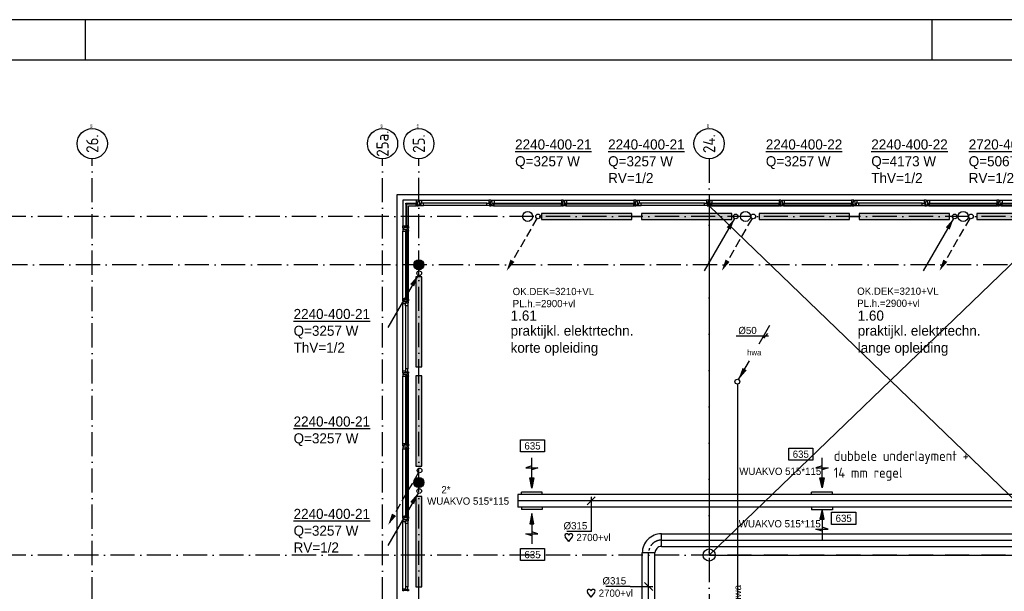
# Model space of a CAD drawing. Extents: x -39327 to 109237, y 358172 to 442272.
# Tile 55 of 96: x 44608 to 69030, y 428093 to 442272. Entities that reach past the tile are written whole.
import ezdxf
from ezdxf.enums import TextEntityAlignment as Align

# ---------------------------------------------------------------- set-up
doc = ezdxf.new("R2010")
doc.units = 0
doc.header["$LTSCALE"] = 100
for name, pattern in [('2322107', [2000, 1000, 1000]), ('2322122', [47, 40, -7]), ('CENTER2', [11.25, 7.5, -1.25, 1.25, -1.25]), ('CENTER4', [5, 3.125, -0.625, 0.625, -0.625]), ('DASHDOT', [9, 6, -1.5, 0, -1.5]), ('LURETOUR', [6, 4, -2])]:
    doc.linetypes.add(name, pattern=pattern)
doc.layers.get('0').update_dxf_attribs({"linetype": 'CONTINUOUS'})
for name, color, linetype in [('00KAD025', 2, 'CONTINUOUS'), ('00KAD070', 5, 'CONTINUOUS'), ('AL$1----_ALGEMEEN', 7, 'CONTINUOUS'), ('AL$7----_STRAMIEN', 1, 'DASHDOT'), ('AL21----_BUITENWAND', 4, 'CONTINUOUS'), ('AL28----_KONSTRUKTIE', 3, 'CONTINUOUS'), ('AL31----_BUITENKOZ', 7, 'CONTINUOUS'), ('ALN-----_BLOCKNAAM', 2, 'CONTINUOUS'), ('ALXAA---_GEWBETON', 12, 'CONTINUOUS'), ('ALXOU---_GLAS', 7, 'CONTINUOUS'), ('BOUW', 8, 'CONTINUOUS'), ('WI561---', 1, 'CONTINUOUS'), ('WL521---', 4, 'CONTINUOUS'), ('WL561---', 4, 'CONTINUOUS'), ('WL561---_AANVOER', 4, 'CONTINUOUS'), ('WL570---', 3, 'CONTINUOUS'), ('WL570---_HARTLIJN', 1, 'CONTINUOUS'), ('WL570---_RETOUR', 3, 'CONTINUOUS'), ('WM$1----', 1, 'CONTINUOUS'), ('WM521---', 1, 'CONTINUOUS'), ('WM570---', 1, 'CONTINUOUS')]:
    doc.layers.add(name, color=color, linetype=linetype)
doc.styles.add('BURO-018', font='BUROFONT.shx', dxfattribs={"height": 180})
doc.styles.add('BURO-025', font='BUROFONT.shx', dxfattribs={"height": 250})
doc.styles.get("Standard").update_dxf_attribs({"font": 'ISOCP'})

# ---------------------------------------------------------------- blocks, each defined once
blk = doc.blocks.new('1011')
at = {"layer": 'AL$7----_STRAMIEN', "color": 7, "linetype": 'CONTINUOUS'}
blk.add_circle((-750, 0), 750, dxfattribs=at)
at = {"layer": 'ALN-----_BLOCKNAAM', "linetype": 'CONTINUOUS'}
blk.add_text('1011', height=100, dxfattribs=at).set_placement((0, 0))
blk = doc.blocks.new('2322401')
at = {"color": 0, "linetype": 'CONTINUOUS'}
for p, q in [((-0.5, 0.5, 1), (-0.5, 0.5)), ((-0.5, 0.5, 1), (-0.5, -0.5, 1)), ((0.5, 0.5, 1), (-0.5, 0.5, 1)), ((0.5, 0.5), (-0.5, 0.5)), ((-0.5, 0.5), (-0.5, -0.5)), ((0.5, 0.5, 1), (0.5, 0.5)), ((0.5, -0.5, 1), (0.5, 0.5, 1)), ((0.5, -0.5), (0.5, 0.5)), ((-0.5, -0.5, 1), (-0.5, -0.5)), ((-0.5, -0.5, 1), (0.5, -0.5, 1)), ((-0.5, -0.5), (0.5, -0.5)), ((0.5, -0.5, 1), (0.5, -0.5))]:
    blk.add_line(p, q, dxfattribs=at)
blk = doc.blocks.new('CVHATCH1')
at = {"color": 0, "linetype": 'CONTINUOUS'}
blk.add_solid([(-0.5, -0.5), (0.5, -0.5), (-0.5, 0.5), (0.5, 0.5)], dxfattribs=at)
blk = doc.blocks.new('LU-ORND')
at = {"color": 0, "linetype": 'CONTINUOUS'}
for p, q in [((-3, 1.5), (-3, -1.5)), ((3, 1.5), (-3, 1.5)), ((3, -1.5), (3, 1.5)), ((-3, -1.5), (3, -1.5))]:
    blk.add_line(p, q, dxfattribs=at)
blk = doc.blocks.new('LU-PIJL6')
at = {"color": 0, "linetype": 'CONTINUOUS'}
for p, q in [((0, 0), (-7.5, 0)), ((-5.5, 0), (-5, -1.5)), ((-5, -1.5), (-5, 1.5)), ((-5, 1.5), (-4.5, 0)), ((-2.5, -0.5), (-2.5, 0.5)), ((-2.5, 0.5), (0, 0)), ((0, 0), (-2.5, -0.5))]:
    blk.add_line(p, q, dxfattribs=at)
blk.add_solid([(-2.5, 0.5), (-2.5, -0.5), (0, 0)], dxfattribs=at)
blk = doc.blocks.new('LU-1-KB1')
at = {"color": 0, "linetype": 'BYBLOCK'}
blk.add_line((0, -0.5), (0, 0.5), dxfattribs=at)
blk = doc.blocks.new('*U99', base_point=(53177, 73382))
at = {"layer": 'WM570---', "linetype": 'CONTINUOUS'}
for p, q in [((53077, 73283), (53276, 73482)), ((53177, 72625), (53177, 73482)), ((53177, 72625), (52570, 72625))]:
    blk.add_line(p, q, dxfattribs=at)
at = {"layer": 'WM570---', "linetype": 'CONTINUOUS', "style": 'BURO-018'}
blk.add_text('%%c315', height=180, dxfattribs=at).set_placement((53077, 72675), align=Align.RIGHT)
blk = doc.blocks.new('*U100', base_point=(54598, 71259))
at = {"layer": 'WM570---', "linetype": 'CONTINUOUS'}
for p, q in [((54498, 71358), (54698, 71159)), ((54141, 71259), (53534, 71259)), ((54141, 71259), (54698, 71259))]:
    blk.add_line(p, q, dxfattribs=at)
at = {"layer": 'WM570---', "linetype": 'CONTINUOUS', "style": 'BURO-018'}
blk.add_text('%%c315', height=180, dxfattribs=at).set_placement((54041, 71309), align=Align.RIGHT)
blk = doc.blocks.new('HART')
at = {"color": 1}
for q in [(-40, 52), (40, 52)]:
    blk.add_line((0, 0), q, dxfattribs=at)
for centre, start, end in [((-22, 66), 0, 217.1867), ((22, 66), 322.8133, 180)]:
    blk.add_arc(centre, 22.1, start, end, dxfattribs=at)
blk = doc.blocks.new('LU-1D-K-13B')
at = {"color": 0, "linetype": 'CONTINUOUS'}
for p, q in [((-0.5, 157.5), (0.5, 157.5)), ((-0.5, -157.5), (0.5, -157.5))]:
    blk.add_line(p, q, dxfattribs=at)
at = {"layer": 'WL570---_HARTLIJN', "linetype": 'CENTER2'}
blk.add_line((-0.5, 0), (0.5, 0), dxfattribs=at)
blk = doc.blocks.new('LDV3')
at = {"color": 0, "linetype": 'CONTINUOUS'}
for p, q in [((4.5, 7.79), (6.75, 11.69)), ((0.25, 0.43), (2.5, 4.33))]:
    blk.add_line(p, q, dxfattribs=at)
blk.add_lwpolyline([(0.25, 0.43, 0, 1, 0), (1.5, 2.6, 1, 1, 0)], format="xyseb", dxfattribs=at)
blk.add_circle((0, 0), 0.5, dxfattribs=at)
at = {"color": 0, "linetype": 'CONTINUOUS', "style": 'BURO-018'}
blk.add_attdef('LD_TEXT1', text='', height=1.8, dxfattribs=at).set_placement((3.5, 6.06), align=Align.MIDDLE)
blk = doc.blocks.new('LU-1D-B-1-13B5A13B')
at = {"color": 0, "linetype": 'CONTINUOUS'}
for p, q in [((-157.5, 315), (157.5, 315)), ((-315, 157.5), (-315, -157.5))]:
    blk.add_line(p, q, dxfattribs=at)
for radius in [157.5, 472.5]:
    blk.add_arc((-315, 315), radius, 270, 0, dxfattribs=at)
at = {"layer": 'WL570---_HARTLIJN', "linetype": 'CENTER4'}
blk.add_arc((-315, 315), 315, 270, 0, dxfattribs=at)
blk = doc.blocks.new('CVRINFO2')
at = {"color": 0, "linetype": 'CONTINUOUS', "style": 'BURO-025'}
for tag, p in [('CV_TEXT125', (0, 0)), ('CV_TEXT225', (0, -4.17)), ('CV_TEXT325', (0, -8.33)), ('CV_TEXT425', (0, -12.5))]:
    blk.add_attdef(tag, p, '', height=2.5, dxfattribs=at)
blk = doc.blocks.new('LDV4107')
at = {"color": 0, "linetype": 'CONTINUOUS'}
blk.add_line((-0.25, -0.43), (-6.75, -11.69), dxfattribs=at)
blk.add_lwpolyline([(-0.25, -0.43, 0, 1, 0), (-1.5, -2.6, 1, 1, 0)], format="xyseb", dxfattribs=at)
blk.add_circle((0, 0), 0.5, dxfattribs=at)
blk = doc.blocks.new('LDV2108')
at = {"color": 0, "linetype": 'CONTINUOUS'}
for p, q in [((-0.25, -0.43), (-1.19, -2.06)), ((-1.56, -2.71), (-2.5, -4.33)), ((-2.87, -4.98), (-3.81, -6.6)), ((-4.19, -7.25), (-5.12, -8.88)), ((-5.5, -9.53), (-6.44, -11.15))]:
    blk.add_line(p, q, dxfattribs=at)
blk.add_lwpolyline([(-6.75, -11.69, 0, 1, 0), (-5.5, -9.53, 1, 1, 0)], format="xyseb", dxfattribs=at)
blk.add_circle((0, 0), 0.5, dxfattribs=at)
blk = doc.blocks.new('2322122-2')
at = {"layer": 'WM521---', "color": 0, "style": 'BURO-018'}
blk.add_text('hwa', height=180, rotation=90, dxfattribs=at).set_placement((62408, 428029), align=Align.MIDDLE)

msp = doc.modelspace()

# ---------------------------------------------------------------- hatches: boundary and pattern name
at = {"layer": 'ALXAA---_GEWBETON'}
h = msp.add_hatch(dxfattribs=at)
h.set_pattern_fill('GEWPBET', color=8, scale=100, style=0)
h.set_pattern_definition([(0, (-95792.193, 402648.483), (0, 20), [])])
edge = h.paths.add_edge_path()
edge.add_arc((54508, 436192.8), 125, 0, 360)
h = msp.add_hatch(dxfattribs=at)
h.set_pattern_fill('GEWPBET', color=8, scale=100, style=0)
h.set_pattern_definition([(0, (-95792.193, 397248.483), (0, 20), [])])
edge = h.paths.add_edge_path()
edge.add_arc((54508, 430792.8), 125, 0, 360)

# ---------------------------------------------------------------- linework, layer by layer
at = {"layer": '00KAD025', "linetype": 'CONTINUOUS'}
for p, q in [((109237.4, 442271.9), (-39327.3, 442271.9)), ((46237.4, 441271.9), (46237.4, 442271.9)), ((67237.4, 441271.9), (67237.4, 442271.9))]:
    msp.add_line(p, q, dxfattribs=at)
at = {"layer": '00KAD070', "linetype": 'CONTINUOUS'}
msp.add_line((108237.4, 441271.9), (-38327.3, 441271.9), dxfattribs=at)
at = {"layer": 'AL$1----_ALGEMEEN', "color": 8}
for p, q in [((61708, 428992.8), (70699, 437652.8)), ((70699, 428992.8), (61708, 437652.8)), ((70699, 437652.8), (61708, 437652.8)), ((61708, 437652.8), (61708, 428992.8)), ((61708, 428992.8), (70699, 428992.8))]:
    msp.add_line(p, q, dxfattribs=at)
at = {"layer": 'AL$7----_STRAMIEN', "color": 1}
for p, q in [((46408, 402640.1), (46408, 438822.2)), ((53608, 402640.1), (53608, 438822.2)), ((54508, 416147), (54508, 438822.2)), ((61708, 438822.2), (61708, 421550.9)), ((90664.5, 437392.8), (8116, 437392.8)), ((90708, 436192.8), (8116, 436192.8)), ((90664.5, 428992.8), (8116, 428992.8))]:
    msp.add_line(p, q, dxfattribs=at)
at = {"layer": 'AL21----_BUITENWAND', "color": 8}
for p, q in [((53968, 415501.8), (53968, 437932.8)), ((53968, 437932.8), (87448, 437932.8))]:
    msp.add_line(p, q, dxfattribs=at)
msp.add_circle((61708, 428992.8), 150, dxfattribs=at)
at = {"layer": 'AL28----_KONSTRUKTIE', "color": 8}
for centre in [(57208, 437392.8), (62608, 437392.8), (68008, 437392.8), (54508, 436192.8), (54508, 430792.8)]:
    msp.add_circle(centre, 125, dxfattribs=at)
at = {"layer": 'AL31----_BUITENKOZ', "color": 8, "linetype": 'CONTINUOUS'}
for p, q in [((65317, 437785.8), (65317, 437791.8)), ((65317, 437791.8), (65335.9, 437791.8)), ((65317, 437772.3), (65317, 437785.8)), ((65317, 437762.3), (65317, 437772.3)), ((65317, 437772.3), (65317, 437772.3)), ((65331, 437762.3), (65317, 437762.3)), ((65317, 437672.8), (65317, 437682.3)), ((65317, 437682.3), (65331, 437682.3)), ((65317, 437658.8), (65317, 437672.8)), ((65317, 437672.8), (65317, 437672.8)), ((65317, 437652.8), (65317, 437658.8)), ((65356, 437652.8), (65317, 437652.8)), ((65331, 437682.3), (65331, 437762.3)), ((65335.9, 437791.8), (65373, 437791.8)), ((65356, 437719.8), (65356, 437665.8)), ((65423, 437719.8), (65356, 437719.8)), ((65373, 437719.8), (65356, 437719.8)), ((65356, 437719.8), (65356, 437652.8)), ((65356, 437665.8), (65423, 437665.8)), ((65373, 437791.8), (65373, 437784.8)), ((65373, 437784.8), (65373, 437780.8)), ((65373, 437780.8), (65373, 437772.8)), ((65373, 437772.8), (65373, 437719.8)), ((65423, 437665.8), (65423, 437719.8)), ((68917, 437785.8), (68917, 437791.8)), ((68917, 437791.8), (68935.9, 437791.8)), ((68917, 437772.3), (68917, 437785.8)), ((68917, 437762.3), (68917, 437772.3)), ((68917, 437772.3), (68917, 437772.3)), ((68931, 437762.3), (68917, 437762.3)), ((68917, 437672.8), (68917, 437682.3)), ((68917, 437682.3), (68931, 437682.3)), ((68917, 437658.8), (68917, 437672.8)), ((68917, 437672.8), (68917, 437672.8)), ((68917, 437652.8), (68917, 437658.8)), ((68956, 437652.8), (68917, 437652.8)), ((68931, 437682.3), (68931, 437762.3)), ((68935.9, 437791.8), (68973, 437791.8)), ((68973, 437719.8), (68956, 437719.8)), ((68956, 437719.8), (68956, 437652.8)), ((68956, 437689.8), (68956, 437657.8)), ((68973, 437689.8), (68956, 437689.8)), ((68956, 437657.8), (68961, 437657.8)), ((68961, 437657.8), (68961, 437652.8)), ((68961, 437652.8), (68973, 437652.8)), ((68973, 437791.8), (68973, 437784.8)), ((68973, 437784.8), (68973, 437780.8)), ((68973, 437780.8), (68973, 437772.8)), ((68973, 437772.8), (68973, 437719.8)), ((68973, 437652.8), (68973, 437689.8)), ((54115, 435283.8), (54109, 435283.8)), ((54109, 435283.8), (54109, 435264.8)), ((54109, 435264.8), (54109, 435227.8)), ((54109, 435227.8), (54116, 435227.8)), ((54129, 435283.8), (54115, 435283.8)), ((54116, 435227.8), (54120, 435227.8)), ((54120, 435227.8), (54128, 435227.8)), ((54128, 435227.8), (54181, 435227.8)), ((54138, 435283.8), (54129, 435283.8)), ((54129, 435283.8), (54129, 435283.8)), ((54138, 435269.8), (54138, 435283.8)), ((54218, 435269.8), (54138, 435269.8)), ((54181, 435227.8), (54181, 435244.8)), ((54181, 435244.8), (54248, 435244.8)), ((54181, 435244.8), (54235, 435244.8)), ((54181, 435177.8), (54181, 435244.8)), ((54228, 435283.8), (54218, 435283.8)), ((54218, 435283.8), (54218, 435269.8)), ((54242, 435283.8), (54228, 435283.8)), ((54228, 435283.8), (54228, 435283.8)), ((54235, 435244.8), (54235, 435177.8)), ((54248, 435283.8), (54242, 435283.8)), ((54248, 435244.8), (54248, 435283.8)), ((54235, 435177.8), (54181, 435177.8)), ((54109, 433520.7), (54109, 433557.8)), ((54109, 433557.8), (54116, 433557.8)), ((54109, 433501.8), (54109, 433520.7)), ((54115, 433501.8), (54109, 433501.8)), ((54128.5, 433501.8), (54115, 433501.8)), ((54116, 433557.8), (54120, 433557.8)), ((54120, 433557.8), (54128, 433557.8)), ((54128, 433557.8), (54181, 433557.8)), ((54138.5, 433501.8), (54128.5, 433501.8)), ((54128.5, 433501.8), (54128.5, 433501.8)), ((54218.5, 433515.8), (54138.5, 433515.8)), ((54138.5, 433515.8), (54138.5, 433501.8)), ((54235, 433607.8), (54181, 433607.8)), ((54181, 433607.8), (54181, 433540.8)), ((54181, 433557.8), (54181, 433540.8)), ((54181, 433540.8), (54248, 433540.8)), ((54181, 433540.8), (54235, 433540.8)), ((54218.5, 433501.8), (54218.5, 433515.8)), ((54228, 433501.8), (54218.5, 433501.8)), ((54242, 433501.8), (54228, 433501.8)), ((54228, 433501.8), (54228, 433501.8)), ((54235, 433540.8), (54235, 433607.8)), ((54248, 433501.8), (54242, 433501.8)), ((54248, 433540.8), (54248, 433501.8)), ((54115, 433483.8), (54109, 433483.8)), ((54109, 433483.8), (54109, 433464.8)), ((54109, 433464.8), (54109, 433427.8)), ((54109, 433427.8), (54116, 433427.8)), ((54129, 433483.8), (54115, 433483.8)), ((54116, 433427.8), (54120, 433427.8)), ((54120, 433427.8), (54128, 433427.8)), ((54128, 433427.8), (54181, 433427.8)), ((54138, 433483.8), (54129, 433483.8)), ((54129, 433483.8), (54129, 433483.8)), ((54138, 433469.8), (54138, 433483.8)), ((54218, 433469.8), (54138, 433469.8)), ((54181, 433427.8), (54181, 433444.8)), ((54181, 433444.8), (54248, 433444.8)), ((54211, 433444.8), (54243, 433444.8)), ((54211, 433427.8), (54211, 433444.8)), ((54248, 433427.8), (54211, 433427.8)), ((54228, 433483.8), (54218, 433483.8)), ((54218, 433483.8), (54218, 433469.8)), ((54242, 433483.8), (54228, 433483.8)), ((54228, 433483.8), (54228, 433483.8)), ((54248, 433483.8), (54242, 433483.8)), ((54243, 433444.8), (54243, 433439.8)), ((54243, 433439.8), (54248, 433439.8)), ((54248, 433444.8), (54248, 433483.8)), ((54248, 433439.8), (54248, 433427.8))]:
    msp.add_line(p, q, dxfattribs=at)
at = {"layer": 'AL31----_BUITENKOZ', "color": 8}
for p, q in [((68973, 437791.8), (70643, 437791.8)), ((68973, 437652.8), (70643, 437652.8)), ((54109, 433557.8), (54109, 435227.8)), ((54181, 435177.8), (54181, 433607.8)), ((54235, 435177.8), (54235, 433607.8))]:
    msp.add_line(p, q, dxfattribs=at)
for points in [[(54443, 437791.8), (54109, 437791.8), (54109, 437157.8)], [(54248, 437157.8), (54248, 437652.8), (54443, 437652.8)], [(54573, 437791.8), (56243, 437791.8)], [(56193, 437719.8), (54623, 437719.8)], [(56193, 437665.8), (54623, 437665.8)], [(56373, 437791.8), (58043, 437791.8)], [(56373, 437652.8), (58043, 437652.8)], [(58173, 437791.8), (59843, 437791.8)], [(58173, 437652.8), (59843, 437652.8)], [(59973, 437791.8), (61643, 437791.8)], [(61593, 437719.8), (60023, 437719.8)], [(61593, 437665.8), (60023, 437665.8)], [(61773, 437791.8), (63443, 437791.8)], [(61773, 437652.8), (63443, 437652.8)], [(63573, 437791.8), (65243, 437791.8)], [(63573, 437652.8), (65243, 437652.8)], [(65373, 437791.8), (67043, 437791.8)], [(66993, 437719.8), (65423, 437719.8)], [(66993, 437665.8), (65423, 437665.8)], [(67173, 437791.8), (68843, 437791.8)], [(67173, 437652.8), (68843, 437652.8)], [(54109, 435357.8), (54109, 437027.8)], [(54248, 435357.8), (54248, 437027.8)], [(54109, 431757.8), (54109, 433427.8)], [(54248, 431757.8), (54248, 433427.8)], [(54109, 429957.8), (54109, 431627.8)], [(54248, 429957.8), (54248, 431627.8)], [(54109, 428157.8), (54109, 429827.8)], [(54181, 429777.8), (54181, 428207.8)], [(54235, 429777.8), (54235, 428207.8)]]:
    msp.add_lwpolyline(points, dxfattribs=at)
at = {"layer": 'AL31----_BUITENKOZ', "color": 8, "linetype": 'CONTINUOUS'}
for points in [[(54460, 437652.8), (54499, 437652.8), (54499, 437658.8), (54499, 437672.8), (54499, 437672.8), (54499, 437682.3), (54485, 437682.3), (54485, 437762.3), (54499, 437762.3), (54499, 437771.8), (54499, 437771.8), (54499, 437785.8), (54499, 437791.8), (54480.1, 437791.8), (54443, 437791.8), (54443, 437784.8), (54443, 437780.8), (54443, 437772.8), (54443, 437719.8), (54460, 437719.8)], [(54460, 437689.8), (54460, 437657.8), (54455, 437657.8), (54455, 437652.8), (54443, 437652.8), (54443, 437689.8)], [(54556, 437652.8), (54517, 437652.8), (54517, 437658.8), (54517, 437672.8), (54517, 437672.8), (54517, 437682.3), (54531, 437682.3), (54531, 437762.3), (54517, 437762.3), (54517, 437772.3), (54517, 437772.3), (54517, 437785.8), (54517, 437791.8), (54535.9, 437791.8), (54573, 437791.8), (54573, 437784.8), (54573, 437780.8), (54573, 437772.8), (54573, 437719.8), (54556, 437719.8)], [(54556, 437719.8), (54556, 437665.8), (54623, 437665.8), (54623, 437719.8)], [(56260, 437719.8), (56260, 437665.8), (56193, 437665.8), (56193, 437719.8)], [(56260, 437652.8), (56299, 437652.8), (56299, 437658.8), (56299, 437672.8), (56299, 437672.8), (56299, 437682.8), (56285, 437682.8), (56285, 437762.8), (56299, 437762.8), (56299, 437771.8), (56299, 437771.8), (56299, 437785.8), (56299, 437791.8), (56280.1, 437791.8), (56243, 437791.8), (56243, 437784.8), (56243, 437780.8), (56243, 437772.8), (56243, 437719.8), (56260, 437719.8)], [(56356, 437652.8), (56317, 437652.8), (56317, 437658.8), (56317, 437672.8), (56317, 437672.8), (56317, 437682.3), (56331, 437682.3), (56331, 437762.3), (56317, 437762.3), (56317, 437772.3), (56317, 437772.3), (56317, 437785.8), (56317, 437791.8), (56335.9, 437791.8), (56373, 437791.8), (56373, 437784.8), (56373, 437780.8), (56373, 437772.8), (56373, 437719.8), (56356, 437719.8)], [(56356, 437689.8), (56356, 437657.8), (56361, 437657.8), (56361, 437652.8), (56373, 437652.8), (56373, 437689.8)], [(58060, 437652.8), (58099, 437652.8), (58099, 437658.8), (58099, 437672.8), (58099, 437672.8), (58099, 437682.8), (58085, 437682.8), (58085, 437762.8), (58099, 437762.8), (58099, 437771.8), (58099, 437771.8), (58099, 437785.8), (58099, 437791.8), (58080.1, 437791.8), (58043, 437791.8), (58043, 437784.8), (58043, 437780.8), (58043, 437772.8), (58043, 437719.8), (58060, 437719.8)], [(58060, 437689.8), (58060, 437657.8), (58055, 437657.8), (58055, 437652.8), (58043, 437652.8), (58043, 437689.8)], [(58156, 437652.8), (58117, 437652.8), (58117, 437658.8), (58117, 437672.8), (58117, 437672.8), (58117, 437682.3), (58131, 437682.3), (58131, 437762.3), (58117, 437762.3), (58117, 437772.3), (58117, 437772.3), (58117, 437785.8), (58117, 437791.8), (58135.9, 437791.8), (58173, 437791.8), (58173, 437784.8), (58173, 437780.8), (58173, 437772.8), (58173, 437719.8), (58156, 437719.8)], [(58156, 437689.8), (58156, 437657.8), (58161, 437657.8), (58161, 437652.8), (58173, 437652.8), (58173, 437689.8)], [(59860, 437652.8), (59899, 437652.8), (59899, 437658.8), (59899, 437672.8), (59899, 437672.8), (59899, 437682.8), (59885, 437682.8), (59885, 437762.8), (59899, 437762.8), (59899, 437771.8), (59899, 437771.8), (59899, 437785.8), (59899, 437791.8), (59880.1, 437791.8), (59843, 437791.8), (59843, 437784.8), (59843, 437780.8), (59843, 437772.8), (59843, 437719.8), (59860, 437719.8)], [(59860, 437689.8), (59860, 437657.8), (59855, 437657.8), (59855, 437652.8), (59843, 437652.8), (59843, 437689.8)], [(59956, 437652.8), (59917, 437652.8), (59917, 437658.8), (59917, 437672.8), (59917, 437672.8), (59917, 437682.3), (59931, 437682.3), (59931, 437762.3), (59917, 437762.3), (59917, 437772.3), (59917, 437772.3), (59917, 437785.8), (59917, 437791.8), (59935.9, 437791.8), (59973, 437791.8), (59973, 437784.8), (59973, 437780.8), (59973, 437772.8), (59973, 437719.8), (59956, 437719.8)], [(59956, 437719.8), (59956, 437665.8), (60023, 437665.8), (60023, 437719.8)], [(61660, 437719.8), (61660, 437665.8), (61593, 437665.8), (61593, 437719.8)], [(61660, 437652.8), (61699, 437652.8), (61699, 437658.8), (61699, 437672.8), (61699, 437672.8), (61699, 437682.8), (61685, 437682.8), (61685, 437762.8), (61699, 437762.8), (61699, 437771.8), (61699, 437771.8), (61699, 437785.8), (61699, 437791.8), (61680.1, 437791.8), (61643, 437791.8), (61643, 437784.8), (61643, 437780.8), (61643, 437772.8), (61643, 437719.8), (61660, 437719.8)], [(61756, 437652.8), (61717, 437652.8), (61717, 437658.8), (61717, 437672.8), (61717, 437672.8), (61717, 437682.3), (61731, 437682.3), (61731, 437762.3), (61717, 437762.3), (61717, 437772.3), (61717, 437772.3), (61717, 437785.8), (61717, 437791.8), (61735.9, 437791.8), (61773, 437791.8), (61773, 437784.8), (61773, 437780.8), (61773, 437772.8), (61773, 437719.8), (61756, 437719.8)], [(61756, 437689.8), (61756, 437657.8), (61761, 437657.8), (61761, 437652.8), (61773, 437652.8), (61773, 437689.8)], [(63460, 437652.8), (63499, 437652.8), (63499, 437658.8), (63499, 437672.8), (63499, 437672.8), (63499, 437682.8), (63485, 437682.8), (63485, 437762.8), (63499, 437762.8), (63499, 437771.8), (63499, 437771.8), (63499, 437785.8), (63499, 437791.8), (63480.1, 437791.8), (63443, 437791.8), (63443, 437784.8), (63443, 437780.8), (63443, 437772.8), (63443, 437719.8), (63460, 437719.8)], [(63460, 437689.8), (63460, 437657.8), (63455, 437657.8), (63455, 437652.8), (63443, 437652.8), (63443, 437689.8)], [(63556, 437652.8), (63517, 437652.8), (63517, 437658.8), (63517, 437672.8), (63517, 437672.8), (63517, 437682.3), (63531, 437682.3), (63531, 437762.3), (63517, 437762.3), (63517, 437772.3), (63517, 437772.3), (63517, 437785.8), (63517, 437791.8), (63535.9, 437791.8), (63573, 437791.8), (63573, 437784.8), (63573, 437780.8), (63573, 437772.8), (63573, 437719.8), (63556, 437719.8)], [(63556, 437689.8), (63556, 437657.8), (63561, 437657.8), (63561, 437652.8), (63573, 437652.8), (63573, 437689.8)], [(65260, 437652.8), (65299, 437652.8), (65299, 437658.8), (65299, 437672.8), (65299, 437672.8), (65299, 437682.8), (65285, 437682.8), (65285, 437762.8), (65299, 437762.8), (65299, 437771.8), (65299, 437771.8), (65299, 437785.8), (65299, 437791.8), (65280.1, 437791.8), (65243, 437791.8), (65243, 437784.8), (65243, 437780.8), (65243, 437772.8), (65243, 437719.8), (65260, 437719.8)], [(65260, 437689.8), (65260, 437657.8), (65255, 437657.8), (65255, 437652.8), (65243, 437652.8), (65243, 437689.8)], [(67060, 437719.8), (67060, 437665.8), (66993, 437665.8), (66993, 437719.8)], [(67060, 437652.8), (67099, 437652.8), (67099, 437658.8), (67099, 437672.8), (67099, 437672.8), (67099, 437682.8), (67085, 437682.8), (67085, 437762.8), (67099, 437762.8), (67099, 437771.8), (67099, 437771.8), (67099, 437785.8), (67099, 437791.8), (67080.1, 437791.8), (67043, 437791.8), (67043, 437784.8), (67043, 437780.8), (67043, 437772.8), (67043, 437719.8), (67060, 437719.8)], [(67156, 437652.8), (67117, 437652.8), (67117, 437658.8), (67117, 437672.8), (67117, 437672.8), (67117, 437682.3), (67131, 437682.3), (67131, 437762.3), (67117, 437762.3), (67117, 437772.3), (67117, 437772.3), (67117, 437785.8), (67117, 437791.8), (67135.9, 437791.8), (67173, 437791.8), (67173, 437784.8), (67173, 437780.8), (67173, 437772.8), (67173, 437719.8), (67156, 437719.8)], [(67156, 437689.8), (67156, 437657.8), (67161, 437657.8), (67161, 437652.8), (67173, 437652.8), (67173, 437689.8)], [(68860, 437652.8), (68899, 437652.8), (68899, 437658.8), (68899, 437672.8), (68899, 437672.8), (68899, 437682.8), (68885, 437682.8), (68885, 437762.8), (68899, 437762.8), (68899, 437771.8), (68899, 437771.8), (68899, 437785.8), (68899, 437791.8), (68880.1, 437791.8), (68843, 437791.8), (68843, 437784.8), (68843, 437780.8), (68843, 437772.8), (68843, 437719.8), (68860, 437719.8)], [(68860, 437689.8), (68860, 437657.8), (68855, 437657.8), (68855, 437652.8), (68843, 437652.8), (68843, 437689.8)], [(54248, 437140.8), (54248, 437101.8), (54242, 437101.8), (54228, 437101.8), (54228, 437101.8), (54218.5, 437101.8), (54218.5, 437115.8), (54138.5, 437115.8), (54138.5, 437101.8), (54129, 437101.8), (54129, 437101.8), (54115, 437101.8), (54109, 437101.8), (54109, 437120.7), (54109, 437157.8), (54116, 437157.8), (54120, 437157.8), (54128, 437157.8), (54181, 437157.8), (54181, 437140.8)], [(54211, 437140.8), (54243, 437140.8), (54243, 437145.8), (54248, 437145.8), (54248, 437157.8), (54211, 437157.8)], [(54248, 437044.8), (54248, 437083.8), (54242, 437083.8), (54228, 437083.8), (54228, 437083.8), (54218, 437083.8), (54218, 437069.8), (54138, 437069.8), (54138, 437083.8), (54129, 437083.8), (54129, 437083.8), (54115, 437083.8), (54109, 437083.8), (54109, 437064.8), (54109, 437027.8), (54116, 437027.8), (54120, 437027.8), (54128, 437027.8), (54181, 437027.8), (54181, 437044.8)], [(54211, 437044.8), (54243, 437044.8), (54243, 437039.8), (54248, 437039.8), (54248, 437027.8), (54211, 437027.8)], [(54248, 435340.8), (54248, 435301.8), (54242, 435301.8), (54228, 435301.8), (54228, 435301.8), (54218.5, 435301.8), (54218.5, 435315.8), (54138.5, 435315.8), (54138.5, 435301.8), (54128.5, 435301.8), (54128.5, 435301.8), (54115, 435301.8), (54109, 435301.8), (54109, 435320.7), (54109, 435357.8), (54116, 435357.8), (54120, 435357.8), (54128, 435357.8), (54181, 435357.8), (54181, 435340.8)], [(54211, 435340.8), (54243, 435340.8), (54243, 435345.8), (54248, 435345.8), (54248, 435357.8), (54211, 435357.8)], [(54248, 431740.8), (54248, 431701.8), (54242, 431701.8), (54228, 431701.8), (54228, 431701.8), (54218.5, 431701.8), (54218.5, 431715.8), (54138.5, 431715.8), (54138.5, 431701.8), (54128.5, 431701.8), (54128.5, 431701.8), (54115, 431701.8), (54109, 431701.8), (54109, 431720.7), (54109, 431757.8), (54116, 431757.8), (54120, 431757.8), (54128, 431757.8), (54181, 431757.8), (54181, 431740.8)], [(54248, 431644.8), (54248, 431683.8), (54242, 431683.8), (54228, 431683.8), (54228, 431683.8), (54218, 431683.8), (54218, 431669.8), (54138, 431669.8), (54138, 431683.8), (54129, 431683.8), (54129, 431683.8), (54115, 431683.8), (54109, 431683.8), (54109, 431664.8), (54109, 431627.8), (54116, 431627.8), (54120, 431627.8), (54128, 431627.8), (54181, 431627.8), (54181, 431644.8)], [(54211, 431740.8), (54243, 431740.8), (54243, 431745.8), (54248, 431745.8), (54248, 431757.8), (54211, 431757.8)], [(54211, 431644.8), (54243, 431644.8), (54243, 431639.8), (54248, 431639.8), (54248, 431627.8), (54211, 431627.8)], [(54248, 429940.8), (54248, 429901.8), (54242, 429901.8), (54228, 429901.8), (54228, 429901.8), (54218.5, 429901.8), (54218.5, 429915.8), (54138.5, 429915.8), (54138.5, 429901.8), (54128.5, 429901.8), (54128.5, 429901.8), (54115, 429901.8), (54109, 429901.8), (54109, 429920.7), (54109, 429957.8), (54116, 429957.8), (54120, 429957.8), (54128, 429957.8), (54181, 429957.8), (54181, 429940.8)], [(54248, 429844.8), (54248, 429883.8), (54242, 429883.8), (54228, 429883.8), (54228, 429883.8), (54218, 429883.8), (54218, 429869.8), (54138, 429869.8), (54138, 429883.8), (54129, 429883.8), (54129, 429883.8), (54115, 429883.8), (54109, 429883.8), (54109, 429864.8), (54109, 429827.8), (54116, 429827.8), (54120, 429827.8), (54128, 429827.8), (54181, 429827.8), (54181, 429844.8)], [(54181, 429844.8), (54235, 429844.8), (54235, 429777.8), (54181, 429777.8)], [(54211, 429940.8), (54243, 429940.8), (54243, 429945.8), (54248, 429945.8), (54248, 429957.8), (54211, 429957.8)], [(54248, 428140.8), (54248, 428101.8), (54242, 428101.8), (54228, 428101.8), (54228, 428101.8), (54218.5, 428101.8), (54218.5, 428115.8), (54138.5, 428115.8), (54138.5, 428101.8), (54128.5, 428101.8), (54128.5, 428101.8), (54115, 428101.8), (54109, 428101.8), (54109, 428120.7), (54109, 428157.8), (54116, 428157.8), (54120, 428157.8), (54128, 428157.8), (54181, 428157.8), (54181, 428140.8)], [(54181, 428140.8), (54235, 428140.8), (54235, 428207.8), (54181, 428207.8)]]:
    msp.add_lwpolyline(points, close=True, dxfattribs=at)
at = {"layer": 'ALXOU---_GLAS', "color": 8}
for p, q in [((68958, 437691.8), (68958, 437717.8)), ((68958, 437717.8), (70658, 437717.8)), ((70658, 437691.8), (68958, 437691.8))]:
    msp.add_line(p, q, dxfattribs=at)
for points in [[(54458, 437717.8), (54458, 437691.8), (54183, 437691.8), (54183, 437717.8)], [(54183, 437142.8), (54209, 437142.8), (54209, 437691.8), (54183, 437691.8)], [(58058, 437717.8), (58058, 437691.8), (56358, 437691.8), (56358, 437717.8)], [(59858, 437717.8), (59858, 437691.8), (58158, 437691.8), (58158, 437717.8)], [(63458, 437717.8), (63458, 437691.8), (61758, 437691.8), (61758, 437717.8)], [(65258, 437717.8), (65258, 437691.8), (63558, 437691.8), (63558, 437717.8)], [(68858, 437717.8), (68858, 437691.8), (67158, 437691.8), (67158, 437717.8)], [(54183, 437042.8), (54209, 437042.8), (54209, 435342.8), (54183, 435342.8)], [(54183, 433442.8), (54209, 433442.8), (54209, 431742.8), (54183, 431742.8)], [(54183, 431642.8), (54209, 431642.8), (54209, 429942.8), (54183, 429942.8)]]:
    msp.add_lwpolyline(points, close=True, dxfattribs=at)
at = {"layer": 'WL521---', "linetype": '2322122'}
for p, q in [((62408, 433232.8), (62408, 431205.8)), ((62408, 431205.8), (62408, 424852.8))]:
    msp.add_line(p, q, dxfattribs=at)
at = {"layer": 'WL561---_AANVOER', "linetype": '2322107'}
for p, q in [((59791, 437392.8), (60032.8, 437392.8)), ((65191, 437392.8), (65432.8, 437392.8)), ((54508, 433436.3), (54508, 433656.8)), ((54508, 427989.3), (54508, 428153.8))]:
    msp.add_line(p, q, dxfattribs=at)
at = {"layer": 'WL570---', "color": 1}
for p, q in [((63153, 434484.1), (63055.3, 434373.1)), ((62375, 434430.3), (63182.5, 434430.3))]:
    msp.add_line(p, q, dxfattribs=at)
at = {"layer": 'WM570---', "color": 3}
for p, q in [((57050.5, 430494.5), (57050.5, 430554.3)), ((57565.5, 430554.3), (57050.5, 430554.3)), ((57565.5, 430494.5), (57565.5, 430554.3)), ((64250.5, 430496.2), (64250.5, 430556)), ((64765.5, 430556), (64250.5, 430556)), ((64765.5, 430496.2), (64765.5, 430556)), ((57050.5, 430179.5), (57050.5, 430119.7)), ((57565.5, 430119.7), (57050.5, 430119.7)), ((57565.5, 430179.5), (57565.5, 430119.7)), ((64250.5, 430177.7), (64250.5, 430117.9)), ((64765.5, 430117.9), (64250.5, 430117.9)), ((64765.5, 430177.7), (64765.5, 430117.9))]:
    msp.add_line(p, q, dxfattribs=at)

# ---------------------------------------------------------------- block references
at = {"layer": 'AL$7----_STRAMIEN'}
ref = msp.add_blockref('1011', (46408, 439572.2), dxfattribs=dict(at, xscale=0.5, yscale=0.5, zscale=0.5, rotation=90))
ref.add_attrib('STR-NAAM', '26.', dxfattribs={"color": 3, "linetype": 'CONTINUOUS', "height": 300, "rotation": 90}).set_placement((46408, 439197.2), align=Align.MIDDLE)
ref = msp.add_blockref('1011', (53608, 439572.2), dxfattribs=dict(at, xscale=0.5, yscale=0.5, zscale=0.5, rotation=90))
ref.add_attrib('STR-NAAM', '25a.', dxfattribs={"color": 3, "linetype": 'CONTINUOUS', "height": 300, "rotation": 90}).set_placement((53608, 439197.2), align=Align.MIDDLE)
ref = msp.add_blockref('1011', (54508, 439572.2), dxfattribs=dict(at, xscale=0.5, yscale=0.5, zscale=0.5, rotation=90))
ref.add_attrib('STR-NAAM', '25.', dxfattribs={"color": 3, "linetype": 'CONTINUOUS', "height": 300, "rotation": 90}).set_placement((54508, 439197.2), align=Align.MIDDLE)
ref = msp.add_blockref('1011', (61708, 439572.2), dxfattribs=dict(at, xscale=0.5, yscale=0.5, zscale=0.5, rotation=90))
ref.add_attrib('STR-NAAM', '24.', dxfattribs={"color": 3, "linetype": 'CONTINUOUS', "height": 300, "rotation": 90}).set_placement((61708, 439197.2), align=Align.MIDDLE)
at = {"layer": 'WI561---'}
ref = msp.add_blockref('CVRINFO2', (56896.2, 439052.4), dxfattribs=dict(at, xscale=100, yscale=100, zscale=100))
ref.add_attrib('CV_TEXT125', '%%u2240-400-21', (56896.2, 439052.4), dxfattribs={"layer": '0', "color": 2, "linetype": 'CONTINUOUS', "height": 250, "style": 'BURO-025'})
ref.add_attrib('CV_TEXT225', 'Q=3257 W', (56896.2, 438635.7), dxfattribs={"layer": '0', "color": 2, "linetype": 'CONTINUOUS', "height": 250, "style": 'BURO-025'})
ref = msp.add_blockref('CVRINFO2', (59203.5, 439052.4), dxfattribs=dict(at, xscale=100, yscale=100, zscale=100))
ref.add_attrib('CV_TEXT125', '%%u2240-400-21', (59203.5, 439052.4), dxfattribs={"layer": '0', "color": 2, "linetype": 'CONTINUOUS', "height": 250, "style": 'BURO-025'})
ref.add_attrib('CV_TEXT225', 'Q=3257 W', (59203.5, 438635.7), dxfattribs={"layer": '0', "color": 2, "linetype": 'CONTINUOUS', "height": 250, "style": 'BURO-025'})
ref.add_attrib('CV_TEXT325', 'RV=1/2', (59203.5, 438219), dxfattribs={"layer": '0', "color": 2, "linetype": 'CONTINUOUS', "height": 250, "style": 'BURO-025'})
ref = msp.add_blockref('CVRINFO2', (63115, 439052.4), dxfattribs=dict(at, xscale=100, yscale=100, zscale=100))
ref.add_attrib('CV_TEXT125', '%%u2240-400-22', (63115, 439052.4), dxfattribs={"layer": '0', "color": 2, "linetype": 'CONTINUOUS', "height": 250, "style": 'BURO-025'})
ref.add_attrib('CV_TEXT225', 'Q=3257 W', (63115, 438635.7), dxfattribs={"layer": '0', "color": 2, "linetype": 'CONTINUOUS', "height": 250, "style": 'BURO-025'})
ref = msp.add_blockref('CVRINFO2', (65730, 439052.4), dxfattribs=dict(at, xscale=100, yscale=100, zscale=100))
ref.add_attrib('CV_TEXT125', '%%u2240-400-22', (65730, 439052.4), dxfattribs={"layer": '0', "color": 2, "linetype": 'CONTINUOUS', "height": 250, "style": 'BURO-025'})
ref.add_attrib('CV_TEXT225', 'Q=4173 W', (65730, 438635.7), dxfattribs={"layer": '0', "color": 2, "linetype": 'CONTINUOUS', "height": 250, "style": 'BURO-025'})
ref.add_attrib('CV_TEXT325', 'ThV=1/2', (65730, 438219), dxfattribs={"layer": '0', "color": 2, "linetype": 'CONTINUOUS', "height": 250, "style": 'BURO-025'})
ref = msp.add_blockref('CVRINFO2', (68147.2, 439052.4), dxfattribs=dict(at, xscale=100, yscale=100, zscale=100))
ref.add_attrib('CV_TEXT125', '%%u2720-400-22', (68147.2, 439052.4), dxfattribs={"layer": '0', "color": 2, "linetype": 'CONTINUOUS', "height": 250, "style": 'BURO-025'})
ref.add_attrib('CV_TEXT225', 'Q=5067 W', (68147.2, 438635.7), dxfattribs={"layer": '0', "color": 2, "linetype": 'CONTINUOUS', "height": 250, "style": 'BURO-025'})
ref.add_attrib('CV_TEXT325', 'RV=1/2', (68147.2, 438219), dxfattribs={"layer": '0', "color": 2, "linetype": 'CONTINUOUS', "height": 250, "style": 'BURO-025'})
ref = msp.add_blockref('CVRINFO2', (51401.3, 434846.9), dxfattribs=dict(at, xscale=100, yscale=100, zscale=100))
ref.add_attrib('CV_TEXT125', '%%u2240-400-21', (51401.3, 434846.9), dxfattribs={"layer": '0', "color": 2, "linetype": 'CONTINUOUS', "height": 250, "style": 'BURO-025'})
ref.add_attrib('CV_TEXT225', 'Q=3257 W', (51401.3, 434430.3), dxfattribs={"layer": '0', "color": 2, "linetype": 'CONTINUOUS', "height": 250, "style": 'BURO-025'})
ref.add_attrib('CV_TEXT325', 'ThV=1/2', (51401.3, 434013.6), dxfattribs={"layer": '0', "color": 2, "linetype": 'CONTINUOUS', "height": 250, "style": 'BURO-025'})
ref = msp.add_blockref('CVRINFO2', (51401.3, 432179.3), dxfattribs=dict(at, xscale=100, yscale=100, zscale=100))
ref.add_attrib('CV_TEXT125', '%%u2240-400-21', (51401.3, 432179.3), dxfattribs={"layer": '0', "color": 2, "linetype": 'CONTINUOUS', "height": 250, "style": 'BURO-025'})
ref.add_attrib('CV_TEXT225', 'Q=3257 W', (51401.3, 431762.6), dxfattribs={"layer": '0', "color": 2, "linetype": 'CONTINUOUS', "height": 250, "style": 'BURO-025'})
ref = msp.add_blockref('CVRINFO2', (51401.3, 429888.2), dxfattribs=dict(at, xscale=100, yscale=100, zscale=100))
ref.add_attrib('CV_TEXT125', '%%u2240-400-21', (51401.3, 429888.2), dxfattribs={"layer": '0', "color": 2, "linetype": 'CONTINUOUS', "height": 250, "style": 'BURO-025'})
ref.add_attrib('CV_TEXT225', 'Q=3257 W', (51401.3, 429471.6), dxfattribs={"layer": '0', "color": 2, "linetype": 'CONTINUOUS', "height": 250, "style": 'BURO-025'})
ref.add_attrib('CV_TEXT325', 'RV=1/2', (51401.3, 429054.9), dxfattribs={"layer": '0', "color": 2, "linetype": 'CONTINUOUS', "height": 250, "style": 'BURO-025'})
at = {"layer": 'WL521---', "color": 2}
ref = msp.add_blockref('LDV3', (62408, 433292.8), dxfattribs=dict(at, xscale=120, yscale=120, zscale=120))
ref.add_attrib('LD_TEXT1', 'hwa', dxfattribs={"layer": '0', "color": 1, "linetype": 'CONTINUOUS', "height": 144, "style": 'BURO-018'}).set_placement((62828, 434020.2), align=Align.MIDDLE)
at = {"layer": 'WL561---', "xscale": 2240, "yscale": 150}
for name, p, zscale in [('2322401', (58671, 437392.8), 500), ('CVHATCH1', (58671, 437392.8), 2240), ('2322401', (61152.8, 437392.8), 500), ('CVHATCH1', (61152.8, 437392.8), 2240), ('2322401', (64071, 437392.8), 500), ('CVHATCH1', (64071, 437392.8), 2240), ('2322401', (66552.8, 437392.8), 500), ('CVHATCH1', (66552.8, 437392.8), 2240), ('2322401', (69471, 437392.8), 500), ('CVHATCH1', (69471, 437392.8), 2240)]:
    msp.add_blockref(name, p, dxfattribs=dict(at, zscale=zscale))
at = {"layer": 'WL561---', "xscale": 2240, "yscale": 150, "rotation": 270.0000000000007}
for name, p, zscale in [('2322401', (54508, 434776.8), 500), ('CVHATCH1', (54508, 434776.8), 2240), ('2322401', (54508, 432316.3), 500), ('CVHATCH1', (54508, 432316.3), 2240), ('2322401', (54508, 429320.5), 500), ('CVHATCH1', (54508, 429320.5), 2240)]:
    msp.add_blockref(name, p, dxfattribs=dict(at, zscale=zscale))
at = {"layer": 'WL561---_AANVOER', "color": 2, "xscale": 115.5, "yscale": 115.5, "zscale": 115.5}
for name, p in [('LDV2108', (57466.1, 437392.8)), ('LDV4107', (62367.2, 437392.8)), ('LDV2108', (62801.4, 437392.8)), ('LDV4107', (67800.3, 437392.8)), ('LDV2108', (68201.9, 437392.8)), ('LDV4107', (54517, 435983.2)), ('LDV2108', (54527.5, 431090.8)), ('LDV4107', (54517, 430580.7))]:
    msp.add_blockref(name, p, dxfattribs=at)
at = {"layer": 'WL570---_RETOUR', "yscale": 100, "zscale": 100, "rotation": 270}
for p, xscale in [((57308, 430655.2), 100), ((64508, 430656.9), 100), ((64508, 430130.5), -100), ((57308, 430018.8), -100)]:
    msp.add_blockref('LU-PIJL6', p, dxfattribs=dict(at, xscale=xscale))
at = {"layer": 'WL570---_RETOUR', "linetype": 'LURETOUR', "xscale": 314.9999999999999, "yscale": 314.9999999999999, "zscale": 314.9999999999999, "rotation": 179.999999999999}
msp.add_blockref('LU-1-KB1', (56964.4, 430337), dxfattribs=at)
at = {"layer": 'WL570---_RETOUR', "linetype": 'LURETOUR'}
for p, xscale, rotation in [((64810.3, 430337), 15691.79010542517, 179.9999999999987), ((66633.3, 429361.4), 12220.6911647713, 359.9999999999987), ((60208, 428355), 1382.775486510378, 90)]:
    msp.add_blockref('LU-1D-K-13B', p, dxfattribs=dict(at, xscale=xscale, rotation=rotation))
at = {"layer": 'WL570---_RETOUR', "linetype": 'LURETOUR', "rotation": 179.9999999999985}
msp.add_blockref('LU-1D-B-1-13B5A13B', (60208, 429361.4), dxfattribs=at)
at = {"layer": 'WM521---'}
msp.add_blockref('2322122-2', (0, 0), dxfattribs=at)
at = {"layer": 'WM570---'}
ref = msp.add_blockref('LU-ORND', (57327.7, 431700.2), dxfattribs=dict(at, xscale=-100, yscale=100, zscale=100))
ref.add_attrib('LU_TEXT1', '635', dxfattribs={"layer": '0', "color": 1, "linetype": 'CONTINUOUS', "height": 180, "style": 'BURO-018'}).set_placement((57327.7, 431700.2), align=Align.MIDDLE)
ref = msp.add_blockref('LU-ORND', (63981.8, 431494.8), dxfattribs=dict(at, xscale=-100, yscale=100, zscale=100))
ref.add_attrib('LU_TEXT1', '635', dxfattribs={"layer": '0', "color": 1, "linetype": 'CONTINUOUS', "height": 180, "style": 'BURO-018'}).set_placement((63981.8, 431494.8), align=Align.MIDDLE)
for name, p in [('*U99', (58786.7, 430337)), ('*U100', (60208, 428213.4))]:
    msp.add_blockref(name, p, dxfattribs=at)
ref = msp.add_blockref('LU-ORND', (65046.1, 429903.7), dxfattribs=dict(at, xscale=-100, yscale=100, zscale=100))
ref.add_attrib('LU_TEXT1', '635', dxfattribs={"layer": '0', "color": 1, "linetype": 'CONTINUOUS', "height": 180, "style": 'BURO-018'}).set_placement((65046.1, 429903.7), align=Align.MIDDLE)
at = {"layer": 'WM570---', "xscale": 2.25, "yscale": 2.25, "zscale": 2.25}
for p in [(58226.8, 429325.7), (58779.5, 427944.7)]:
    msp.add_blockref('HART', p, dxfattribs=at)
at = {"layer": 'WM570---'}
ref = msp.add_blockref('LU-ORND', (57327.7, 429004.1), dxfattribs=dict(at, xscale=-100, yscale=100, zscale=100))
ref.add_attrib('LU_TEXT1', '635', dxfattribs={"layer": '0', "color": 1, "linetype": 'CONTINUOUS', "height": 180, "style": 'BURO-018'}).set_placement((57327.7, 429004.1), align=Align.MIDDLE)

# ---------------------------------------------------------------- texts
at = {"layer": 'AL$1----_ALGEMEEN', "color": 8, "insert": (64800.5, 431578), "char_height": 250, "attachment_point": 1}
msp.add_mtext('dubbele underlayment +\\P14 mm regel', dxfattribs=at)
at = {"layer": 'BOUW', "color": 1, "style": 'BURO-018'}
for s, p in [('OK.DEK=3210+VL', (56835.4, 435440)), ('OK.DEK=3210+VL', (65380.1, 435447.2)), ('PL.h.=2900+vl', (56835.4, 435140)), ('PL.h.=2900+vl', (65380.1, 435147.2))]:
    msp.add_text(s, height=180, dxfattribs=at).set_placement(p)
at = {"layer": 'BOUW', "style": 'BURO-025'}
for s, p in [('1.61', (56784.2, 434806.8)), ('1.60', (65393.3, 434806.8)), ('praktijkl. elektrtechn.', (56784.2, 434433.8)), ('praktijkl. elektrtechn.', (65393.3, 434433.8)), ('korte opleiding', (56784.2, 434009.8)), ('lange opleiding', (65393.3, 434009.8))]:
    msp.add_text(s, height=250, dxfattribs=at).set_placement(p)
at = {"layer": 'WL570---_RETOUR', "color": 1, "style": 'BURO-018'}
for s, p in [('WUAKVO 515*115', (62456.1, 430979.8)), ('2*', (55066.8, 430522.9)), ('WUAKVO 515*115', (54713.5, 430240.9)), ('WUAKVO 515*115', (62444.3, 429678.6))]:
    msp.add_text(s, height=180, dxfattribs=at).set_placement(p)
at = {"layer": 'WM$1----', "color": 1, "style": 'BURO-018'}
msp.add_text('%%C50', height=180, dxfattribs=at).set_placement((62433.5, 434472.9))
at = {"layer": 'WM570---', "color": 1, "style": 'BURO-018'}
for p in [(58416.2, 429337.9), (58968.9, 427957)]:
    msp.add_text('2700+vl', height=180, dxfattribs=at).set_placement(p)

doc.saveas('drawing.dxf')
